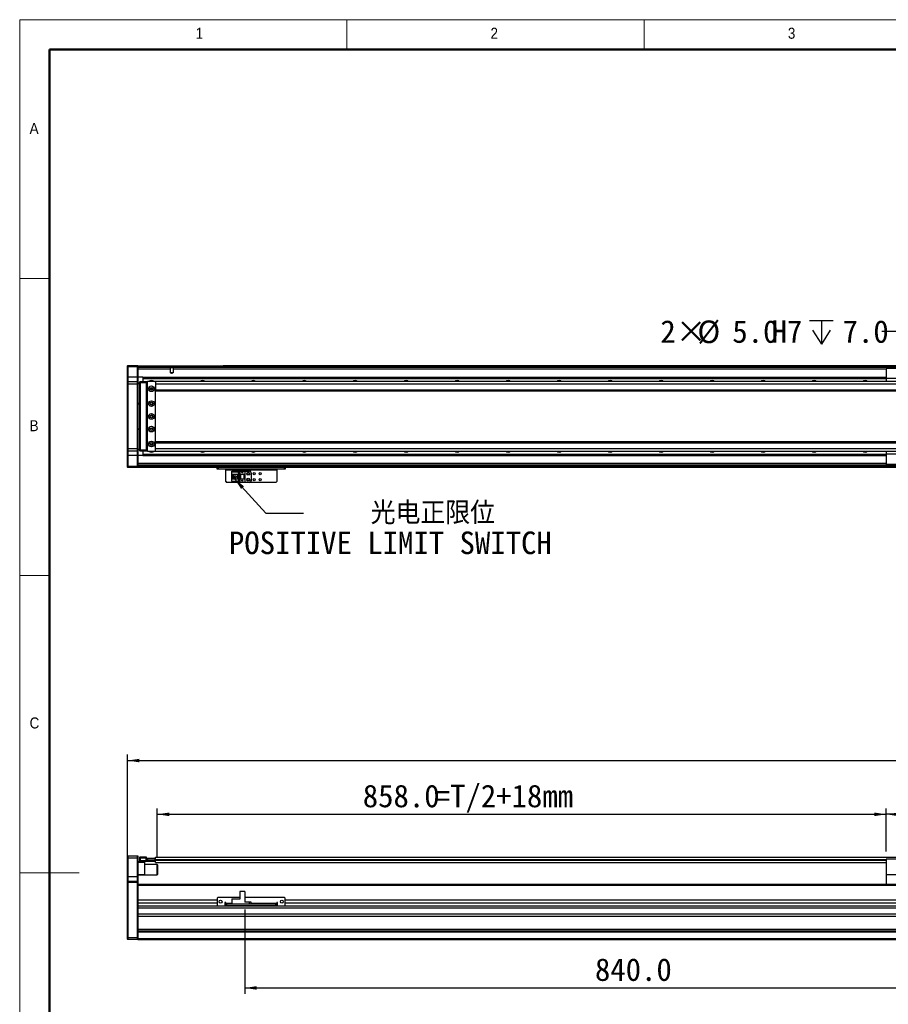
# Model space of a CAD drawing. Header units: millimetres. Extents: x 35 to 2905, y 35 to 2044.
# Tile 2 of 6: x 35 to 1057, y 885 to 2044. Entities that reach past the tile are written whole.
import ezdxf

# ---------------------------------------------------------------- set-up
doc = ezdxf.new("R2010")
doc.units = ezdxf.units.MM
doc.header["$LTSCALE"] = 7
doc.layers.add('DIMNS', color=7, linetype='Continuous')
doc.styles.add('SLDTEXTSTYLE1', font='Gothic.ttf', dxfattribs={"width": 0.913})
doc.styles.add('SLDTEXTSTYLE8', font='txt')
doc.styles.add('SLDTEXTSTYLE9', font='txt', dxfattribs={"bigfont": 'bigfont'})
doc.dimstyles.new('SLDDIMSTYLE0', dxfattribs={"dimtxt": 26.6, "dimasz": 14, "dimexe": 0, "dimexo": 0.0625, "dimgap": 6.65, "dimtad": 2, "dimdec": 1, "dimrnd": 1e-09, "dimzin": 4, "dimdsep": 46, "dimtxsty": 'SLDTEXTSTYLE8', "dimsah": 1, "dimcen": 0.09, "dimadec": 0, "dimazin": 1, "dimtfac": 1, "dimtdec": 1, "dimtofl": 0, "dimtmove": 0, "dimatfit": 3, "dimfxl": 0, "dimfrac": 2, "dimtolj": 1, "dimtzin": 12, "dimarcsym": 0})
doc.dimstyles.new('SLDDIMSTYLE3', dxfattribs={"dimtxt": 0.18, "dimasz": 14, "dimexe": 0, "dimexo": 0.0625, "dimgap": 0, "dimtad": 0, "dimtih": 1, "dimtoh": 1, "dimdec": 0, "dimrnd": 1e-09, "dimzin": 0, "dimdsep": 46, "dimtxsty": 'Standard', "dimsah": 1, "dimcen": 0.09, "dimadec": 0, "dimazin": 0, "dimtfac": 14, "dimtdec": 0, "dimtofl": 0, "dimtmove": 0, "dimatfit": 3, "dimfxl": 0, "dimfrac": 2, "dimtolj": 1, "dimtzin": 0, "dimarcsym": 0})
doc.dimstyles.new('SLDDIMSTYLE7', dxfattribs={"dimtxt": 26.6, "dimasz": 14, "dimexe": 0, "dimexo": 0.0625, "dimgap": 6.65, "dimtad": 0, "dimtih": 1, "dimtoh": 1, "dimdec": 1, "dimrnd": 1e-09, "dimzin": 4, "dimdsep": 46, "dimtxsty": 'SLDTEXTSTYLE8', "dimsah": 1, "dimcen": 0, "dimadec": 0, "dimazin": 1, "dimtfac": 1, "dimtdec": 1, "dimtofl": 0, "dimtmove": 0, "dimatfit": 3, "dimfxl": 0, "dimfrac": 2, "dimtolj": 1, "dimtzin": 12, "dimarcsym": 0})

# ---------------------------------------------------------------- blocks, each defined once
blk = doc.blocks.new('_D')
at = {"layer": 'DIMNS'}
for p, q in [((162, 1037.2), (162, 1178.8)), ((162, 1171.8), (2138, 1171.8)), ((2138, 1037.2), (2138, 1178.8))]:
    blk.add_line(p, q, dxfattribs=at)
for points in [[(162, 1171.8), (176, 1169.7), (176, 1173.9)], [(2138, 1171.8), (2124, 1173.9), (2124, 1169.7)]]:
    blk.add_solid(points, dxfattribs=at)
at = {"layer": 'DIMNS', "insert": (1104.5, 1206.7), "char_height": 26.6, "attachment_point": 1, "style": 'SLDTEXTSTYLE8'}
blk.add_mtext('1976.0', dxfattribs=at)
blk = doc.blocks.new('_D_1')
at = {"layer": 'DIMNS'}
for p, q in [((197, 1057.9), (197, 1115.5)), ((1055, 1064.7), (1055, 1115.5)), ((197, 1108.5), (1055, 1108.5))]:
    blk.add_line(p, q, dxfattribs=at)
for points in [[(197, 1108.5), (211, 1106.4), (211, 1110.6)], [(1055, 1108.5), (1041, 1110.6), (1041, 1106.4)]]:
    blk.add_solid(points, dxfattribs=at)
at = {"layer": 'DIMNS', "char_height": 26.6, "attachment_point": 1, "style": 'SLDTEXTSTYLE8'}
for s, insert in [('858.0', (438.8, 1143.4)), ('=T/2+18mm', (523.5, 1143.4))]:
    blk.add_mtext(s, dxfattribs=dict(at, insert=insert))
blk = doc.blocks.new('_D_3')
at = {"layer": 'DIMNS'}
for p, q in [((1055, 1064.7), (1055, 1115.5)), ((1245, 1064.7), (1245, 1115.5)), ((1245, 1108.5), (1055, 1108.5))]:
    blk.add_line(p, q, dxfattribs=at)
for points in [[(1055, 1108.5), (1069, 1106.4), (1069, 1110.6)], [(1245, 1108.5), (1231, 1110.6), (1231, 1106.4)]]:
    blk.add_solid(points, dxfattribs=at)
at = {"layer": 'DIMNS', "insert": (1086.9, 1143.4), "char_height": 26.6, "attachment_point": 1, "style": 'SLDTEXTSTYLE8'}
blk.add_mtext('190.0', dxfattribs=at)
blk = doc.blocks.new('_D_4')
at = {"layer": 'DIMNS'}
for p, q in [((1140, 1003.4), (1140, 897.1)), ((300, 996.3), (300, 897.1)), ((300, 904.1), (1140, 904.1))]:
    blk.add_line(p, q, dxfattribs=at)
for points in [[(300, 904.1), (314, 902), (314, 906.2)], [(1140, 904.1), (1126, 906.2), (1126, 902)]]:
    blk.add_solid(points, dxfattribs=at)
at = {"layer": 'DIMNS', "insert": (712.1, 939), "char_height": 26.6, "attachment_point": 1, "style": 'SLDTEXTSTYLE8'}
blk.add_mtext('840.0', dxfattribs=at)
blk = doc.blocks.new('SW_SYMBOL_HOLE_DEPTH')
at = {"layer": 'DIMNS', "color": 0}
for p, q in [((0, 6125), (5600, 6125)), ((2800, 6125), (2800, 525)), ((700, 3885), (2800, 525)), ((4900, 3885), (2800, 525))]:
    blk.add_line(p, q, dxfattribs=at)
blk = doc.blocks.new('_D_23')
at = {"layer": 'DIMNS'}
for p, q in [((1077.9, 1676.9), (1049.9, 1676.9)), ((1135.6, 1628.6), (1077.9, 1676.9))]:
    blk.add_line(p, q, dxfattribs=at)
blk.add_solid([(1135.6, 1628.6), (1126.2, 1639.2), (1123.5, 1636)], dxfattribs=at)
at = {"layer": 'DIMNS', "xscale": 0.004985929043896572, "yscale": 0.004985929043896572, "zscale": 0.004985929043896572}
blk.add_blockref('SW_SYMBOL_HOLE_DEPTH', (964.6, 1659.2), dxfattribs=at)
at = {"layer": 'DIMNS', "char_height": 26.6, "attachment_point": 1, "style": 'SLDTEXTSTYLE8'}
for s, insert in [('2×', (789.1, 1690.2)), ('%%c', (832.7, 1689.9)), ('5.0', (873.8, 1690.2)), ('H7', (920.1, 1690.2)), ('7.0', (1003.6, 1690.2))]:
    blk.add_mtext(s, dxfattribs=dict(at, insert=insert))
blk = doc.blocks.new('SW_NOTE_5')
at = {"layer": 'DIMNS', "color": 0, "char_height": 26.6, "attachment_point": 2}
for s, insert, style in [('    光电正限位', (104.7, 13.7), 'SLDTEXTSTYLE9'), ('POSITIVE LIMIT SWITCH', (102.1, -21.5), 'SLDTEXTSTYLE8')]:
    blk.add_mtext(s, dxfattribs=dict(at, insert=insert, style=style))

msp = doc.modelspace()

# ---------------------------------------------------------------- linework, layer by layer
at = {"color": 7, "linetype": 'Continuous', "lineweight": 18}
for p, q in [((2905, 2044), (35, 2044)), ((35, 2044), (35, 35)), ((420, 2009), (420, 2044)), ((770, 2044), (770, 2009)), ((70, 2009), (2870, 2009)), ((70, 2009), (70, 70)), ((70, 1739.5), (35, 1739.5)), ((35, 1389.5), (70, 1389.5)), ((35, 1039.5), (105, 1039.5))]:
    msp.add_line(p, q, dxfattribs=at)
at = {"color": 7, "linetype": 'Continuous', "lineweight": 50}
for p, q in [((2870, 2009), (70, 2009)), ((70, 2009), (70, 70))]:
    msp.add_line(p, q, dxfattribs=at)
at = {"color": 7, "linetype": 'Continuous', "lineweight": 25}
for p, q in [((162.01, 1636.68), (162.31, 1636.98)), ((162.01, 1635.48), (162.01, 1636.68)), ((162.01, 1635.48), (162.31, 1635.48)), ((162.01, 1622.98), (162.01, 1635.48)), ((162.31, 1636.98), (162.31, 1635.48)), ((162.31, 1636.98), (173.71, 1636.98)), ((162.31, 1635.48), (162.31, 1622.98)), ((173.71, 1635.48), (162.31, 1635.48)), ((173.71, 1635.48), (173.71, 1636.98)), ((173.71, 1636.98), (174.01, 1636.68)), ((173.71, 1622.98), (173.71, 1635.48)), ((173.71, 1635.48), (174.01, 1635.48)), ((174.01, 1636.68), (174.01, 1635.48)), ((174.01, 1636.48), (1082.01, 1636.48)), ((174.01, 1635.48), (174.01, 1622.98)), ((1082.01, 1634.49), (174.01, 1634.49)), ((274.51, 1636.78), (1082.01, 1636.78)), ((274.51, 1636.78), (274.51, 1636.58)), ((274.51, 1636.58), (1082.01, 1636.58)), ((274.51, 1636.48), (274.51, 1636.58)), ((162.01, 1622.98), (162.31, 1622.98)), ((162.01, 1617.68), (162.01, 1622.98)), ((162.31, 1622.98), (162.31, 1617.98)), ((173.71, 1622.98), (162.31, 1622.98)), ((173.71, 1617.98), (173.71, 1622.98)), ((173.71, 1622.98), (174.01, 1622.98)), ((212.37, 1632.49), (174.01, 1632.49)), ((180.01, 1622.99), (174.01, 1622.99)), ((174.01, 1622.98), (174.01, 1617.68)), ((180.01, 1622.99), (1055.01, 1622.99)), ((180.01, 1622.99), (180.01, 1622.7)), ((212.37, 1628.38), (212.37, 1632.49)), ((215.64, 1628.38), (212.37, 1628.38)), ((215.64, 1632.49), (215.64, 1628.38)), ((1245.01, 1633.48), (1055.01, 1633.48)), ((1055.01, 1633.48), (1055.01, 1621.48)), ((162.31, 1617.98), (162.01, 1617.68)), ((162.01, 1614.98), (162.01, 1617.68)), ((162.01, 1538.98), (162.01, 1614.98)), ((162.31, 1614.98), (162.01, 1614.98)), ((162.31, 1617.98), (162.31, 1614.98)), ((162.31, 1617.98), (173.71, 1617.98)), ((162.31, 1614.98), (162.31, 1538.98)), ((173.71, 1614.98), (162.31, 1614.98)), ((173.71, 1614.98), (173.71, 1617.98)), ((173.71, 1617.98), (174.01, 1617.68)), ((173.71, 1538.98), (173.71, 1614.98)), ((173.71, 1614.98), (174.01, 1614.98)), ((174.01, 1617.68), (174.01, 1614.98)), ((174.01, 1616.48), (176.51, 1616.48)), ((176.51, 1615.48), (174.01, 1615.48)), ((174.01, 1614.98), (174.01, 1538.98)), ((176.51, 1617.68), (176.81, 1617.98)), ((176.51, 1616.48), (176.51, 1617.68)), ((176.51, 1537.48), (176.51, 1616.48)), ((176.51, 1616.48), (176.81, 1616.48)), ((176.81, 1617.98), (176.81, 1616.48)), ((176.81, 1617.98), (184.01, 1617.98)), ((176.81, 1616.48), (176.81, 1537.48)), ((184.01, 1616.48), (176.81, 1616.48)), ((180.01, 1622.7), (1055.01, 1622.7)), ((180.01, 1622.7), (180.01, 1621.8)), ((180.01, 1621.8), (1055.01, 1621.8)), ((180.01, 1621.8), (180.01, 1621.5)), ((180.01, 1621.5), (1055.01, 1621.5)), ((180.01, 1621.5), (180.01, 1617.98)), ((184.01, 1617.98), (184.01, 1616.48)), ((184.01, 1617.98), (185.51, 1617.98)), ((185.21, 1617.68), (184.01, 1617.68)), ((184.01, 1616.48), (184.01, 1537.48)), ((185.01, 1615.98), (184.51, 1615.98)), ((184.51, 1615.98), (184.51, 1537.98)), ((185.51, 1617.98), (185.01, 1617.48)), ((185.01, 1617.48), (185.01, 1536.48)), ((194.51, 1617.98), (185.51, 1617.98)), ((195.01, 1617.48), (194.51, 1617.98)), ((2105.51, 1617.98), (195.01, 1617.98)), ((195.01, 1617.98), (195.01, 1617.48)), ((195.01, 1617.35), (195.01, 1617.48)), ((195.01, 1617.35), (195.01, 1614.98)), ((2106.01, 1614.98), (195.01, 1614.98)), ((195.01, 1614.98), (195.01, 1607.98)), ((1245.01, 1621.48), (1055.01, 1621.48)), ((1055.01, 1621.48), (1055.01, 1617.98)), ((191.15, 1609.98), (188.86, 1609.98)), ((2106.01, 1607.98), (195.01, 1607.98)), ((195.01, 1607.98), (195.01, 1606.98)), ((195.01, 1606.98), (2106.01, 1606.98)), ((195.01, 1546.98), (195.01, 1606.98)), ((174.01, 1592.48), (176.51, 1592.48)), ((176.51, 1591.48), (174.01, 1591.48)), ((174.01, 1562.48), (176.51, 1562.48)), ((176.51, 1561.48), (174.01, 1561.48)), ((188.86, 1543.98), (191.15, 1543.98)), ((2106.01, 1546.98), (195.01, 1546.98)), ((195.01, 1545.98), (195.01, 1546.98)), ((195.01, 1545.98), (2106.01, 1545.98)), ((195.01, 1538.98), (195.01, 1545.98)), ((162.01, 1536.28), (162.01, 1538.98)), ((162.31, 1538.98), (162.01, 1538.98)), ((162.31, 1535.98), (162.01, 1536.28)), ((162.01, 1530.98), (162.01, 1536.28)), ((162.31, 1530.98), (162.01, 1530.98)), ((162.01, 1518.48), (162.01, 1530.98)), ((162.31, 1538.98), (162.31, 1535.98)), ((162.31, 1538.98), (173.71, 1538.98)), ((173.71, 1535.98), (162.31, 1535.98)), ((162.31, 1535.98), (162.31, 1530.98)), ((173.71, 1530.98), (162.31, 1530.98)), ((162.31, 1530.98), (162.31, 1518.48)), ((173.71, 1535.98), (173.71, 1538.98)), ((173.71, 1538.98), (174.01, 1538.98)), ((173.71, 1535.98), (174.01, 1536.28)), ((173.71, 1530.98), (173.71, 1535.98)), ((174.01, 1530.98), (173.71, 1530.98)), ((173.71, 1518.48), (173.71, 1530.98)), ((174.01, 1538.98), (174.01, 1536.28)), ((174.01, 1538.48), (176.51, 1538.48)), ((176.51, 1537.48), (174.01, 1537.48)), ((174.01, 1536.28), (174.01, 1530.98)), ((174.01, 1530.98), (174.01, 1518.48)), ((180.01, 1530.98), (174.01, 1530.98)), ((176.51, 1536.28), (176.51, 1537.48)), ((176.51, 1537.48), (176.81, 1537.48)), ((176.51, 1536.28), (176.81, 1535.98)), ((176.81, 1537.48), (176.81, 1535.98)), ((176.81, 1537.48), (184.01, 1537.48)), ((184.01, 1535.98), (176.81, 1535.98)), ((180.01, 1535.98), (180.01, 1532.46)), ((180.01, 1532.46), (1055.01, 1532.46)), ((180.01, 1532.46), (180.01, 1532.17)), ((180.01, 1532.17), (1055.01, 1532.17)), ((180.01, 1532.17), (180.01, 1531.27)), ((180.01, 1531.27), (1055.01, 1531.27)), ((180.01, 1531.27), (180.01, 1530.98)), ((180.01, 1530.98), (1055.01, 1530.98)), ((184.01, 1537.48), (184.01, 1535.98)), ((184.01, 1536.28), (185.21, 1536.28)), ((185.51, 1535.98), (184.01, 1535.98)), ((184.51, 1537.98), (185.01, 1537.98)), ((185.01, 1536.48), (185.51, 1535.98)), ((185.51, 1535.98), (194.51, 1535.98)), ((194.51, 1535.98), (195.01, 1536.48)), ((195.01, 1538.98), (2106.01, 1538.98)), ((195.01, 1536.62), (195.01, 1538.98)), ((195.01, 1536.48), (195.01, 1536.62)), ((195.01, 1535.98), (195.01, 1536.48)), ((195.01, 1535.98), (2105.51, 1535.98)), ((1055.01, 1535.98), (1055.01, 1532.48)), ((1245.01, 1532.48), (1055.01, 1532.48)), ((1055.01, 1532.48), (1055.01, 1520.48)), ((1140.01, 1519.48), (174.01, 1519.48)), ((1245.01, 1520.48), (1055.01, 1520.48)), ((162.31, 1518.48), (162.01, 1518.48)), ((162.01, 1517.28), (162.01, 1518.48)), ((162.31, 1516.98), (162.01, 1517.28)), ((162.31, 1518.48), (162.31, 1516.98)), ((162.31, 1518.48), (173.71, 1518.48)), ((173.71, 1516.98), (162.31, 1516.98)), ((173.71, 1516.98), (173.71, 1518.48)), ((174.01, 1518.48), (173.71, 1518.48)), ((174.01, 1517.28), (173.71, 1516.98)), ((174.01, 1518.48), (174.01, 1517.28)), ((174.01, 1517.28), (174.01, 1516.98)), ((1140.01, 1516.98), (174.01, 1516.98)), ((267.51, 1514.98), (267.51, 1516.98)), ((268.51, 1514.98), (267.51, 1514.98)), ((268.51, 1516.98), (268.51, 1514.98)), ((346.51, 1514.98), (268.51, 1514.98)), ((277.51, 1514.98), (277.51, 1513.98)), ((277.51, 1513.98), (337.51, 1513.98)), ((277.51, 1500.18), (277.51, 1513.98)), ((284.81, 1511.88), (284.81, 1512.68)), ((284.81, 1512.68), (294.01, 1512.68)), ((293.11, 1511.88), (284.81, 1511.88)), ((284.81, 1511.88), (284.81, 1511.38)), ((292.61, 1511.38), (284.81, 1511.38)), ((284.81, 1508.78), (284.81, 1511.38)), ((284.81, 1508.78), (291.01, 1508.78)), ((284.81, 1503.18), (284.81, 1508.78)), ((286.11, 1503.18), (286.11, 1508.78)), ((286.61, 1508.43), (286.61, 1508.78)), ((291.01, 1508.43), (286.61, 1508.43)), ((286.61, 1503.53), (286.61, 1508.43)), ((291.01, 1508.78), (291.01, 1503.18)), ((292.61, 1511.38), (293.11, 1511.88)), ((292.61, 1500.58), (292.61, 1511.38)), ((293.11, 1500.08), (293.11, 1511.88)), ((294.01, 1512.68), (294.01, 1508.98)), ((294.01, 1512.68), (300.01, 1512.68)), ((294.01, 1508.98), (300.01, 1508.98)), ((294.01, 1508.98), (294.01, 1502.98)), ((294.51, 1508.98), (294.51, 1502.98)), ((294.81, 1508.98), (294.81, 1502.98)), ((296.41, 1511.18), (296.61, 1511.18)), ((297.01, 1509.98), (296.41, 1511.18)), ((296.61, 1511.58), (297.41, 1511.58)), ((296.61, 1511.18), (296.61, 1511.58)), ((297.61, 1511.18), (297.01, 1509.98)), ((297.41, 1511.58), (297.41, 1511.18)), ((297.41, 1511.18), (297.61, 1511.18)), ((299.21, 1502.98), (299.21, 1508.98)), ((299.51, 1502.98), (299.51, 1508.98)), ((300.01, 1512.68), (300.01, 1508.98)), ((300.01, 1512.68), (305.51, 1512.68)), ((300.01, 1508.98), (300.01, 1502.98)), ((307.51, 1510.68), (307.51, 1501.28)), ((337.51, 1513.98), (337.51, 1514.98)), ((337.51, 1513.98), (337.51, 1500.18)), ((346.51, 1514.98), (346.51, 1516.98)), ((347.51, 1514.98), (346.51, 1514.98)), ((347.51, 1516.98), (347.51, 1514.98)), ((277.51, 1500.18), (278.51, 1499.18)), ((336.51, 1499.18), (278.51, 1499.18)), ((291.01, 1503.18), (284.81, 1503.18)), ((284.81, 1500.58), (284.81, 1503.18)), ((284.81, 1500.58), (292.61, 1500.58)), ((284.81, 1500.58), (284.81, 1500.08)), ((284.81, 1500.08), (293.11, 1500.08)), ((284.81, 1499.28), (284.81, 1500.08)), ((294.01, 1499.28), (284.81, 1499.28)), ((286.61, 1503.18), (286.61, 1503.53)), ((286.61, 1503.53), (291.01, 1503.53)), ((289.41, 1506.78), (287.57, 1506.78)), ((287.57, 1506.78), (287.57, 1505.18)), ((287.57, 1505.18), (289.41, 1505.18)), ((289.41, 1506.78), (289.41, 1505.18)), ((293.11, 1500.08), (292.61, 1500.58)), ((300.01, 1502.98), (294.01, 1502.98)), ((294.01, 1502.98), (294.01, 1499.28)), ((300.01, 1499.28), (294.01, 1499.28)), ((296.41, 1501.58), (296.61, 1501.58)), ((297.01, 1500.38), (296.41, 1501.58)), ((296.61, 1501.98), (297.41, 1501.98)), ((296.61, 1501.58), (296.61, 1501.98)), ((297.61, 1501.58), (297.01, 1500.38)), ((297.41, 1501.98), (297.41, 1501.58)), ((297.41, 1501.58), (297.61, 1501.58)), ((300.01, 1502.98), (300.01, 1499.28)), ((305.51, 1499.28), (300.01, 1499.28)), ((336.51, 1499.18), (337.51, 1500.18)), ((162.31, 1059.82), (162.01, 1059.52)), ((162.01, 1056.82), (162.01, 1059.52)), ((162.31, 1056.82), (162.01, 1056.82)), ((162.01, 1034.82), (162.01, 1056.82)), ((162.31, 1059.82), (162.31, 1056.82)), ((162.31, 1059.82), (173.71, 1059.82)), ((162.31, 1056.82), (162.31, 1034.82)), ((173.71, 1056.82), (162.31, 1056.82)), ((173.71, 1056.82), (173.71, 1059.82)), ((173.71, 1059.82), (174.01, 1059.52)), ((173.71, 1034.82), (173.71, 1056.82)), ((173.71, 1056.82), (174.01, 1056.82)), ((174.01, 1059.52), (174.01, 1056.82)), ((174.01, 1056.82), (174.01, 1034.82)), ((176.51, 1058.02), (176.81, 1058.32)), ((176.51, 1056.82), (176.51, 1058.02)), ((176.51, 1054.32), (176.51, 1056.82)), ((176.51, 1056.82), (176.81, 1056.82)), ((176.81, 1058.32), (176.81, 1056.82)), ((176.81, 1058.32), (184.01, 1058.32)), ((176.81, 1056.82), (176.81, 1054.32)), ((184.01, 1056.82), (176.81, 1056.82)), ((184.01, 1058.32), (184.01, 1056.82)), ((184.01, 1054.52), (184.01, 1056.82)), ((184.51, 1054.82), (184.51, 1055.02)), ((184.51, 1055.02), (185.01, 1055.02)), ((185.01, 1055.02), (185.01, 1057.02)), ((185.01, 1057.02), (185.51, 1057.02)), ((185.51, 1055.02), (185.01, 1055.02)), ((185.51, 1057.02), (185.51, 1055.02)), ((185.51, 1057.02), (194.51, 1057.02)), ((185.51, 1055.02), (194.51, 1055.02)), ((194.51, 1055.02), (194.51, 1057.02)), ((194.51, 1057.02), (195.01, 1057.02)), ((195.01, 1055.02), (194.51, 1055.02)), ((195.01, 1058.17), (2106.01, 1058.17)), ((195.01, 1057.02), (195.01, 1058.17)), ((195.01, 1057.02), (195.01, 1056.83)), ((195.01, 1055.17), (195.01, 1056.83)), ((195.01, 1054.67), (195.01, 1055.17)), ((1245.01, 1055.82), (1055.01, 1055.82)), ((1055.01, 1055.82), (1055.01, 1037.32)), ((174.01, 1052.82), (176.81, 1052.82)), ((182.01, 1051.82), (174.01, 1051.82)), ((176.51, 1053.12), (176.51, 1054.32)), ((176.81, 1054.32), (176.51, 1054.32)), ((176.81, 1052.82), (176.51, 1053.12)), ((176.81, 1054.32), (176.81, 1052.82)), ((176.81, 1054.32), (194.21, 1054.32)), ((194.21, 1052.82), (176.81, 1052.82)), ((182.01, 1052.82), (182.01, 1051.82)), ((182.01, 1051.82), (182.01, 1037.82)), ((196.71, 1049.32), (182.01, 1049.32)), ((184.01, 1054.82), (194.21, 1054.82)), ((194.21, 1054.52), (184.01, 1054.52)), ((194.21, 1054.82), (194.21, 1054.52)), ((194.21, 1054.82), (194.51, 1054.52)), ((194.21, 1054.82), (195.01, 1054.82)), ((194.21, 1054.32), (194.21, 1054.52)), ((194.21, 1054.52), (194.51, 1054.52)), ((194.21, 1052.82), (194.21, 1054.32)), ((194.21, 1054.32), (194.51, 1054.32)), ((194.21, 1052.82), (194.51, 1053.12)), ((194.51, 1054.52), (194.51, 1054.32)), ((194.51, 1054.32), (194.51, 1053.12)), ((195.01, 1051.67), (195.01, 1054.67)), ((195.01, 1051.67), (1055.01, 1051.67)), ((197.01, 1049.02), (196.71, 1049.32)), ((196.71, 1037.72), (196.71, 1049.32)), ((197.01, 1049.02), (197.01, 1038)), ((162.31, 1034.82), (162.01, 1034.82)), ((162.01, 1029.52), (162.01, 1034.82)), ((162.31, 1034.82), (162.31, 1029.82)), ((173.71, 1034.82), (162.31, 1034.82)), ((173.71, 1029.82), (173.71, 1034.82)), ((174.01, 1034.82), (173.71, 1034.82)), ((174.01, 1037.82), (182.01, 1037.82)), ((182.01, 1036.82), (174.01, 1036.82)), ((174.01, 1034.82), (174.01, 1029.52)), ((182.01, 1037.82), (182.01, 1036.82)), ((182.01, 1037.32), (196.71, 1037.32)), ((196.71, 1037.32), (196.71, 1037.72)), ((196.71, 1037.32), (197.01, 1037.62)), ((197.01, 1038), (197.01, 1037.62)), ((1140.01, 1037.32), (1055.01, 1037.32)), ((1055.01, 1037.32), (1055.01, 1025.82)), ((162.31, 1029.82), (162.01, 1029.52)), ((162.01, 1028.32), (162.01, 1029.52)), ((162.01, 963.45), (162.01, 1028.32)), ((162.31, 1028.32), (162.01, 1028.32)), ((162.31, 1029.82), (162.31, 1028.32)), ((162.31, 1029.82), (173.71, 1029.82)), ((162.31, 1028.32), (162.31, 963.32)), ((173.71, 1028.32), (162.31, 1028.32)), ((173.71, 1028.32), (173.71, 1029.82)), ((174.01, 1029.52), (173.71, 1029.82)), ((173.71, 963.32), (173.71, 1028.32)), ((174.01, 1028.32), (173.71, 1028.32)), ((174.01, 1029.52), (174.01, 1028.32)), ((174.01, 1028.32), (174.01, 1025.54)), ((1140.01, 1025.82), (174.01, 1025.82)), ((174.01, 1025.54), (174.01, 1024.82)), ((174.01, 1024.82), (174.01, 1007.37)), ((268.51, 1010.67), (267.51, 1009.67)), ((267.51, 1009.67), (267.51, 1001.67)), ((294.01, 1010.67), (268.51, 1010.67)), ((284.81, 1009.17), (292.61, 1009.17)), ((284.81, 1009.17), (284.81, 1008.67)), ((284.81, 1008.67), (284.81, 1002.67)), ((294.01, 1008.67), (284.81, 1008.67)), ((293.11, 1008.67), (292.61, 1009.17)), ((294.01, 1017.57), (294.01, 1008.67)), ((300.01, 1017.57), (294.01, 1017.57)), ((300.01, 1017.57), (300.01, 1005.17)), ((346.51, 1010.67), (300.01, 1010.67)), ((347.51, 1009.67), (346.51, 1010.67)), ((347.51, 1001.67), (347.51, 1009.67)), ((174.01, 1007.37), (174.01, 1003.97)), ((267.51, 1007.37), (174.01, 1007.37)), ((267.51, 1003.97), (174.01, 1003.97)), ((174.01, 1003.97), (174.01, 1000.45)), ((2126.01, 1000.45), (174.01, 1000.45)), ((174.01, 1000.45), (174.01, 999.14)), ((174.01, 999.14), (174.01, 963.45)), ((2126.01, 997.85), (174.01, 997.85)), ((267.51, 1001.67), (268.51, 1000.67)), ((268.51, 1000.67), (276.51, 1000.67)), ((277.51, 1004.67), (276.51, 1004.67)), ((276.51, 1004.67), (276.51, 1000.67)), ((277.51, 1003.97), (276.51, 1003.97)), ((277.51, 1003.67), (277.51, 1004.67)), ((277.51, 1003.67), (277.51, 1002.67)), ((277.51, 1000.67), (277.51, 1002.67)), ((277.51, 1002.67), (278.51, 1002.67)), ((278.51, 1000.67), (277.51, 1000.67)), ((278.51, 1002.67), (278.51, 1000.67)), ((336.51, 1002.67), (278.51, 1002.67)), ((336.51, 1000.67), (278.51, 1000.67)), ((305.51, 1005.17), (300.01, 1005.17)), ((305.51, 1002.67), (305.51, 1005.17)), ((307.51, 1005.17), (305.51, 1005.17)), ((307.51, 1002.67), (307.51, 1005.17)), ((336.51, 1000.67), (336.51, 1002.67)), ((336.51, 1002.67), (337.51, 1002.67)), ((337.51, 1000.67), (336.51, 1000.67)), ((338.51, 1004.67), (337.51, 1004.67)), ((337.51, 1004.67), (337.51, 1003.67)), ((338.51, 1003.97), (337.51, 1003.97)), ((337.51, 1002.67), (337.51, 1003.67)), ((337.51, 1002.67), (337.51, 1000.67)), ((338.51, 1000.67), (338.51, 1004.67)), ((338.51, 1000.67), (346.51, 1000.67)), ((346.51, 1000.67), (347.51, 1001.67)), ((1952.51, 1007.37), (347.51, 1007.37)), ((1952.51, 1003.97), (347.51, 1003.97)), ((2126.01, 990.92), (174.01, 990.92)), ((2126.01, 988.32), (174.01, 988.32)), ((162.01, 961.62), (162.01, 963.45)), ((162.01, 963.45), (162.31, 963.32)), ((162.31, 963.32), (162.31, 961.32)), ((162.31, 963.32), (173.71, 963.32)), ((174.01, 963.45), (173.71, 963.32)), ((173.71, 961.32), (173.71, 963.32)), ((2126.01, 972.82), (174.01, 972.82)), ((2126.01, 970.82), (174.01, 970.82)), ((2126.01, 969.82), (174.01, 969.82)), ((174.01, 963.45), (174.01, 963.25)), ((174.01, 963.25), (174.01, 961.82)), ((162.01, 961.62), (162.31, 961.32)), ((173.71, 961.32), (162.31, 961.32)), ((174.01, 961.62), (173.71, 961.32)), ((2126.01, 961.82), (174.01, 961.82)), ((174.01, 961.82), (174.01, 960.82)), ((2126.01, 960.82), (174.01, 960.82))]:
    msp.add_line(p, q, dxfattribs=at)
at = {"color": 8, "linetype": 'Continuous', "lineweight": 25}
for p, q in [((1082.01, 1635.98), (174.01, 1635.98)), ((1055.01, 1632.49), (215.64, 1632.49)), ((1055.01, 1521.48), (174.01, 1521.48)), ((1140.01, 1517.98), (174.01, 1517.98)), ((195.01, 1055.17), (1055.01, 1055.17)), ((195.01, 1054.67), (1055.01, 1054.67)), ((1140.01, 1024.82), (174.01, 1024.82)), ((284.81, 1003.67), (277.51, 1003.67)), ((337.51, 1003.67), (307.51, 1003.67))]:
    msp.add_line(p, q, dxfattribs=at)
at = {"color": 7, "linetype": 'Continuous', "lineweight": 25}
for centre, radius in [((190.01, 1609.48), 3.36), ((190.01, 1609.48), 1.7), ((190.01, 1609.48), 1.25), ((190.01, 1591.98), 3.36), ((190.01, 1591.98), 1.7), ((190.01, 1591.98), 1.25), ((190.01, 1576.98), 3.36), ((190.01, 1576.98), 1.7), ((190.01, 1576.98), 1.25), ((190.01, 1561.98), 3.36), ((190.01, 1561.98), 1.7), ((190.01, 1561.98), 1.25), ((190.01, 1544.48), 3.36), ((190.01, 1544.48), 1.7), ((190.01, 1544.48), 1.25), ((304.01, 1509.48), 1.75), ((304.01, 1509.48), 1.25), ((311.01, 1509.48), 1.25), ((318.01, 1509.48), 1.25), ((304.01, 1502.48), 1.75), ((304.01, 1502.48), 1.25), ((311.01, 1502.48), 1.25), ((318.01, 1502.48), 1.25), ((271.51, 1005.67), 1.7), ((343.51, 1005.67), 1.7)]:
    msp.add_circle(centre, radius, dxfattribs=at)
for centre, radius, start, end in [((190.01, 1615.49), 3.75, 41.71073, 138.28927), ((250.01, 1615.49), 3.75, 41.71072, 138.28928), ((310.01, 1615.49), 3.75, 41.71072, 138.28928), ((370.01, 1615.49), 3.75, 41.71072, 138.28928), ((430.01, 1615.49), 3.75, 41.71072, 138.28928), ((490.01, 1615.49), 3.75, 41.71072, 138.28928), ((550.01, 1615.49), 3.75, 41.71072, 138.28928), ((610.01, 1615.49), 3.75, 41.71072, 138.28928), ((670.01, 1615.49), 3.75, 41.71072, 138.28928), ((730.01, 1615.49), 3.75, 41.71072, 138.28928), ((790.01, 1615.49), 3.75, 41.71072, 138.28928), ((850.01, 1615.49), 3.75, 41.71072, 138.28928), ((910.01, 1615.49), 3.75, 41.71072, 138.28928), ((970.01, 1615.49), 3.75, 41.71072, 138.28928), ((1030.01, 1615.49), 3.75, 41.71072, 138.28928), ((190.01, 1538.48), 3.75, 221.71073, 318.28927), ((250.01, 1538.48), 3.75, 221.71072, 318.28928), ((310.01, 1538.48), 3.75, 221.71072, 318.28928), ((370.01, 1538.48), 3.75, 221.71072, 318.28928), ((430.01, 1538.48), 3.75, 221.71072, 318.28928), ((490.01, 1538.48), 3.75, 221.71072, 318.28928), ((550.01, 1538.48), 3.75, 221.71072, 318.28928), ((610.01, 1538.48), 3.75, 221.71072, 318.28928), ((670.01, 1538.48), 3.75, 221.71072, 318.28928), ((730.01, 1538.48), 3.75, 221.71072, 318.28928), ((790.01, 1538.48), 3.75, 221.71072, 318.28928), ((850.01, 1538.48), 3.75, 221.71072, 318.28928), ((910.01, 1538.48), 3.75, 221.71072, 318.28928), ((970.01, 1538.48), 3.75, 221.71072, 318.28928), ((1030.01, 1538.48), 3.75, 221.71072, 318.28928), ((305.51, 1510.68), 2, 0, 90), ((305.51, 1501.28), 2, 270, 0)]:
    msp.add_arc(centre, radius, start, end, dxfattribs=at)
for points, knots in [([(212.37, 1632.49), (212.37, 1632.71), (212.36, 1633.16), (212.35, 1633.72), (212.45, 1634.12), (212.67, 1634.34), (213.02, 1634.45), (213.46, 1634.48), (213.98, 1634.49), (214.53, 1634.48), (215.02, 1634.45), (215.37, 1634.32), (215.57, 1634.09), (215.65, 1633.74), (215.66, 1633.27), (215.65, 1632.83), (215.65, 1632.56), (215.64, 1632.49)], [0, 0, 0, 0, 0.08602491, 0.17210998, 0.23889355, 0.30598963, 0.36607599, 0.42789631, 0.49544747, 0.56597802, 0.63667994, 0.70463445, 0.76621019, 0.82643658, 0.8944772, 0.97482751, 1, 1, 1, 1]), ([(215.64, 1628.38), (215.3, 1628.19), (214.8, 1627.9), (214.27, 1627.56), (214, 1627.5), (213.84, 1627.54), (213.61, 1627.66), (213.19, 1627.9), (212.76, 1628.15), (212.45, 1628.33), (212.37, 1628.38)], [0, 0, 0, 0, 0.3195684, 0.4642538, 0.5013586, 0.5381706, 0.598679, 0.7095087, 0.9212198, 1, 1, 1, 1])]:
    msp.add_open_spline(points, degree=3, knots=knots, dxfattribs=at)

# ---------------------------------------------------------------- block references
at = {"layer": 'DIMNS'}
msp.add_blockref('SW_NOTE_5', (369.18, 1462.92), dxfattribs=at)

# ---------------------------------------------------------------- texts
at = {"color": 7, "linetype": 'Continuous', "lineweight": 0, "char_height": 12.96, "attachment_point": 1, "style": 'SLDTEXTSTYLE1'}
for s, insert in [('1', (242.08, 2034.52)), ('2', (589.17, 2034.52)), ('3', (939.17, 2034.52)), ('A', (46.67, 1922.52)), ('B', (46.67, 1572.52)), ('C', (46.67, 1222.52))]:
    msp.add_mtext(s, dxfattribs=dict(at, insert=insert))

# ---------------------------------------------------------------- dimensions: what is measured, and where the dimension line sits
at = {"layer": 'DIMNS'}
dim = msp.add_diameter_dim_2p(p1=(1139.42, 1625.38), p2=(1135.59, 1628.59), text='2×<>H7{\\fGDT;x}7.0', dimstyle='SLDDIMSTYLE7', dxfattribs=at)
dim.commit()
dim.dimension.update_dxf_attribs({"geometry": '_D_23', "text_midpoint": (919.52, 1676.91), "dimtype": 163})
for base, p1, p2, picture, middle in [((2138.01, 1171.82), (162.01, 1028.32), (2138.01, 1028.32), '_D', (1156.53, 1171.82)), ((1055.01, 1108.46), (1245.01, 1055.82), (1055.01, 1055.82), '_D_3', (1129.27, 1108.46)), ((1140.01, 904.15), (300.01, 1005.17), (1140.01, 1012.32), '_D_4', (754.52, 904.15))]:
    dim = msp.add_linear_dim(base=base, p1=p1, p2=p2, dimstyle='SLDDIMSTYLE0', dxfattribs=at)
    dim.commit()
    dim.dimension.update_dxf_attribs({"geometry": picture, "text_midpoint": middle, "dimtype": 160})
dim = msp.add_linear_dim(base=(1055.01, 1108.46), p1=(197.01, 1049.02), p2=(1055.01, 1055.82), text='<>=T/2+18mm', dimstyle='SLDDIMSTYLE0', dxfattribs=at)
dim.commit()
dim.dimension.update_dxf_attribs({"geometry": '_D_1', "text_midpoint": (581.34, 1108.46), "dimtype": 160})

# ---------------------------------------------------------------- leaders
msp.add_leader([(287.87, 1503.53), (324.73, 1462.92), (369.18, 1462.92)], dimstyle='SLDDIMSTYLE3', dxfattribs=at)

doc.saveas('drawing.dxf')
